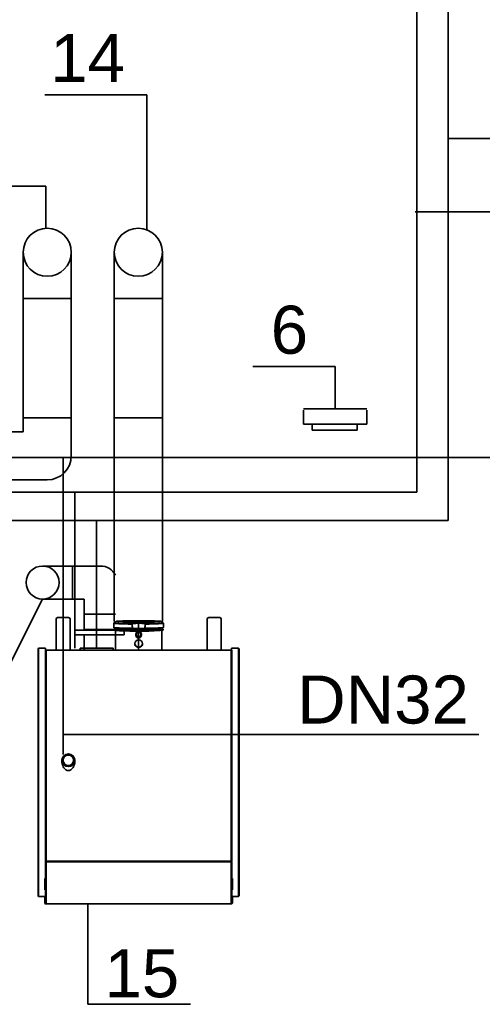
# Model space of a CAD drawing. Header units: millimetres. Extents: x 0 to 40783, y -13117 to 35556.
# Tile 90 of 98: x 36370 to 36524, y 15028 to 15356. Entities that reach past the tile are written whole.
import ezdxf

# ---------------------------------------------------------------- set-up
doc = ezdxf.new("R2010")
doc.units = ezdxf.units.MM
doc.linetypes.add('MITTE', pattern=[50.8, 31.75, -6.35, 6.35, -6.35])
for name, color, linetype, lineweight in [('IS_CO powrót', 5, 'Continuous', 35), ('IS_CO zasilanie', 1, 'Continuous', 35), ('IS_gaz', 40, 'Continuous', 35), ('IS_kotłownia', 7, 'Continuous', 35)]:
    doc.layers.add(name, color=color, linetype=linetype, lineweight=lineweight)
doc.layers.add('IS_komin', color=7, linetype='Continuous', lineweight=35, true_color=0x000000)
doc.styles.get("Standard").update_dxf_attribs({"font": 'Arial.ttf'})

msp = doc.modelspace()

# ---------------------------------------------------------------- linework, layer by layer
at = {"lineweight": 35}
for p, q in [((36381.96, 15156.23), (36381.96, 15145.93)), ((36386.14, 15156.73), (36382.46, 15156.73)), ((36386.64, 15156.23), (36386.64, 15145.93)), ((36386.64, 15156.23), (36386.64, 15145.93)), ((36401.2, 15154.86), (36401.2, 15153.48)), ((36401.2, 15154.86), (36401.2, 15153.48)), ((36401.99, 15155.46), (36401.24, 15154.94)), ((36401.99, 15155.46), (36401.24, 15154.94)), ((36416.93, 15155.46), (36417.67, 15154.94)), ((36417.71, 15154.86), (36417.71, 15153.48)), ((36432.27, 15156.23), (36432.27, 15145.93)), ((36436.46, 15156.73), (36432.77, 15156.73)), ((36436.96, 15156.23), (36436.96, 15145.93)), ((36401.34, 15152.61), (36401.33, 15152.86)), ((36401.34, 15152.61), (36401.33, 15152.86)), ((36401.74, 15153.32), (36401.74, 15152.96)), ((36401.74, 15153.32), (36401.74, 15152.96)), ((36401.74, 15152.96), (36401.74, 15152.89)), ((36401.74, 15152.96), (36401.74, 15152.89)), ((36401.74, 15152.53), (36401.74, 15145.93)), ((36401.74, 15152.52), (36401.74, 15145.93)), ((36402.34, 15152.47), (36402.02, 15152.5)), ((36407.73, 15153.13), (36411.18, 15153.13)), ((36410.73, 15152.58), (36408.18, 15152.58)), ((36408.25, 15152.33), (36410.66, 15152.33)), ((36408.55, 15151.24), (36408.55, 15150.87)), ((36410.36, 15151.24), (36410.36, 15150.87)), ((36417.17, 15153.32), (36417.17, 15152.96)), ((36417.17, 15152.96), (36417.17, 15152.89)), ((36417.18, 15152.53), (36417.17, 15145.93)), ((36417.58, 15152.61), (36417.58, 15152.86)), ((36408.2, 15148.18), (36408.2, 15148.14)), ((36410.71, 15148.18), (36410.71, 15148.14)), ((36375.96, 15146.38), (36376.16, 15146.58)), ((36375.96, 15146.38), (36375.96, 15064.09)), ((36376.16, 15063.89), (36376.16, 15146.58)), ((36378.46, 15146.58), (36376.16, 15146.58)), ((36378.46, 15146.58), (36378.46, 15145.93)), ((36378.66, 15145.93), (36378.46, 15145.93)), ((36378.46, 15145.93), (36378.46, 15075.66)), ((36440.26, 15145.93), (36378.66, 15145.93)), ((36378.66, 15075.66), (36378.66, 15145.93)), ((36389.96, 15145.93), (36389.96, 15146.58)), ((36389.96, 15146.58), (36400.96, 15146.58)), ((36400.96, 15145.93), (36400.96, 15146.58)), ((36440.46, 15145.93), (36440.26, 15145.93)), ((36440.26, 15145.93), (36440.26, 15075.66)), ((36440.4, 15146.58), (36442.7, 15146.58)), ((36440.4, 15146.58), (36440.4, 15145.93)), ((36440.46, 15075.66), (36440.46, 15145.93)), ((36442.7, 15063.89), (36442.7, 15146.58)), ((36442.9, 15146.38), (36442.7, 15146.58)), ((36442.9, 15146.38), (36442.9, 15064.09)), ((36383.94, 15109.23), (36383.94, 15108.61)), ((36388.18, 15108.61), (36388.18, 15109.23)), ((36378.46, 15075.66), (36378.66, 15075.66)), ((36378.46, 15075.66), (36378.46, 15075.46)), ((36378.56, 15075.56), (36378.46, 15075.46)), ((36378.46, 15075.46), (36378.46, 15061.63)), ((36378.56, 15075.56), (36378.66, 15075.66)), ((36378.66, 15075.46), (36378.56, 15075.56)), ((36440.26, 15075.66), (36378.66, 15075.66)), ((36378.66, 15075.46), (36440.26, 15075.46)), ((36378.66, 15061.43), (36378.66, 15075.46)), ((36440.26, 15075.66), (36440.36, 15075.56)), ((36440.26, 15075.66), (36440.46, 15075.66)), ((36440.36, 15075.56), (36440.26, 15075.46)), ((36440.26, 15075.46), (36440.26, 15061.43)), ((36440.46, 15075.46), (36440.36, 15075.56)), ((36440.4, 15075.66), (36440.4, 15075.52)), ((36440.46, 15061.63), (36440.46, 15075.46)), ((36378.26, 15066.07), (36378.26, 15069.82)), ((36378.46, 15069.82), (36378.26, 15069.82)), ((36440.46, 15069.82), (36440.65, 15069.82)), ((36440.65, 15066.07), (36440.65, 15069.82)), ((36378.46, 15066.07), (36378.26, 15066.07)), ((36440.46, 15066.07), (36440.65, 15066.07)), ((36376.16, 15063.89), (36375.96, 15064.09)), ((36376.16, 15063.89), (36378.46, 15063.89)), ((36378.46, 15063.83), (36378.23, 15063.83)), ((36378.23, 15063.83), (36378.23, 15061.63)), ((36442.7, 15063.89), (36440.46, 15063.89)), ((36440.69, 15063.83), (36440.46, 15063.83)), ((36440.69, 15061.63), (36440.69, 15063.83)), ((36442.7, 15063.89), (36442.9, 15064.09)), ((36378.28, 15061.58), (36378.23, 15061.63)), ((36378.51, 15061.58), (36378.28, 15061.58)), ((36378.28, 15061.58), (36378.43, 15061.43)), ((36378.43, 15061.43), (36378.66, 15061.43)), ((36378.46, 15061.63), (36378.66, 15061.43)), ((36440.26, 15061.43), (36378.66, 15061.43)), ((36400.73, 15061.43), (36400.73, 15061.38)), ((36402.1, 15061.38), (36400.73, 15061.38)), ((36402.1, 15061.43), (36402.1, 15061.38)), ((36402.87, 15061.38), (36402.1, 15061.38)), ((36402.87, 15061.43), (36402.87, 15061.38)), ((36403.15, 15061.38), (36402.87, 15061.38)), ((36403.15, 15061.43), (36403.15, 15061.38)), ((36403.29, 15061.38), (36403.15, 15061.38)), ((36403.29, 15061.43), (36403.29, 15061.38)), ((36403.29, 15061.38), (36403.77, 15061.38)), ((36403.77, 15061.43), (36403.77, 15061.38)), ((36404.41, 15061.38), (36403.77, 15061.38)), ((36404.41, 15061.43), (36404.41, 15061.38)), ((36404.81, 15061.38), (36404.41, 15061.38)), ((36404.81, 15061.43), (36404.81, 15061.38)), ((36405.14, 15061.38), (36404.81, 15061.38)), ((36405.14, 15061.43), (36405.14, 15061.38)), ((36405.26, 15061.38), (36405.14, 15061.38)), ((36405.26, 15061.43), (36405.26, 15061.38)), ((36405.89, 15061.38), (36405.26, 15061.38)), ((36405.89, 15061.43), (36405.89, 15061.38)), ((36405.91, 15061.38), (36405.89, 15061.38)), ((36405.91, 15061.43), (36405.91, 15061.38)), ((36405.91, 15061.38), (36406.38, 15061.38)), ((36406.38, 15061.43), (36406.38, 15061.38)), ((36406.65, 15061.38), (36406.38, 15061.38)), ((36406.65, 15061.43), (36406.65, 15061.38)), ((36407.39, 15061.38), (36406.65, 15061.38)), ((36407.39, 15061.43), (36407.39, 15061.38)), ((36408.01, 15061.38), (36407.39, 15061.38)), ((36408.01, 15061.43), (36408.01, 15061.38)), ((36408.65, 15061.38), (36408.01, 15061.38)), ((36408.65, 15061.43), (36408.65, 15061.38)), ((36408.65, 15061.38), (36409.12, 15061.38)), ((36409.12, 15061.43), (36409.12, 15061.38)), ((36409.42, 15061.38), (36409.12, 15061.38)), ((36409.42, 15061.43), (36409.42, 15061.38)), ((36410.26, 15061.38), (36409.42, 15061.38)), ((36410.26, 15061.43), (36410.26, 15061.38)), ((36411.36, 15061.38), (36410.26, 15061.38)), ((36411.36, 15061.43), (36411.36, 15061.38)), ((36411.36, 15061.38), (36411.82, 15061.38)), ((36411.82, 15061.43), (36411.82, 15061.38)), ((36412.43, 15061.38), (36411.82, 15061.38)), ((36412.43, 15061.43), (36412.43, 15061.38)), ((36412.47, 15061.38), (36412.43, 15061.38)), ((36412.47, 15061.43), (36412.47, 15061.38)), ((36412.73, 15061.38), (36412.47, 15061.38)), ((36412.73, 15061.43), (36412.73, 15061.38)), ((36413.08, 15061.38), (36412.73, 15061.38)), ((36413.08, 15061.43), (36413.08, 15061.38)), ((36413.32, 15061.38), (36413.08, 15061.38)), ((36413.32, 15061.43), (36413.32, 15061.38)), ((36413.32, 15061.38), (36413.64, 15061.38)), ((36413.64, 15061.43), (36413.64, 15061.38)), ((36414.27, 15061.38), (36413.64, 15061.38)), ((36414.27, 15061.43), (36414.27, 15061.38)), ((36414.67, 15061.38), (36414.27, 15061.38)), ((36414.67, 15061.43), (36414.67, 15061.38)), ((36415, 15061.38), (36414.67, 15061.38)), ((36415, 15061.43), (36415, 15061.38)), ((36415.12, 15061.38), (36415, 15061.38)), ((36415.12, 15061.43), (36415.12, 15061.38)), ((36415.75, 15061.38), (36415.12, 15061.38)), ((36415.75, 15061.43), (36415.75, 15061.38)), ((36415.77, 15061.38), (36415.75, 15061.38)), ((36415.77, 15061.43), (36415.77, 15061.38)), ((36415.77, 15061.38), (36416.23, 15061.38)), ((36416.23, 15061.43), (36416.23, 15061.38)), ((36416.26, 15061.38), (36416.23, 15061.38)), ((36416.26, 15061.43), (36416.26, 15061.38)), ((36416.53, 15061.38), (36416.26, 15061.38)), ((36416.53, 15061.43), (36416.53, 15061.38)), ((36417.31, 15061.38), (36416.53, 15061.38)), ((36417.31, 15061.43), (36417.31, 15061.38)), ((36417.71, 15061.38), (36417.31, 15061.38)), ((36417.71, 15061.43), (36417.71, 15061.38)), ((36417.98, 15061.38), (36417.71, 15061.38)), ((36417.98, 15061.43), (36417.98, 15061.38)), ((36418.11, 15061.38), (36417.98, 15061.38)), ((36418.11, 15061.43), (36418.11, 15061.38)), ((36418.15, 15061.38), (36418.11, 15061.38)), ((36418.15, 15061.43), (36418.15, 15061.38)), ((36418.16, 15061.38), (36418.15, 15061.38)), ((36418.16, 15061.43), (36418.16, 15061.38)), ((36418.24, 15061.38), (36418.16, 15061.38)), ((36418.24, 15061.43), (36418.24, 15061.38)), ((36440.26, 15061.43), (36440.46, 15061.63)), ((36440.26, 15061.43), (36440.49, 15061.43)), ((36440.63, 15061.58), (36440.4, 15061.58)), ((36440.63, 15061.58), (36440.49, 15061.43)), ((36440.69, 15061.63), (36440.63, 15061.58))]:
    msp.add_line(p, q, dxfattribs=at)
at = {"color": 1, "linetype": 'MITTE', "lineweight": 35}
msp.add_line((36409.46, 15155.45), (36409.46, 15145.93), dxfattribs=at)
at = {"color": 0, "lineweight": 35}
for p, q in [((36388.16, 15151.03), (36388.16, 15152.53)), ((36404.66, 15152.53), (36388.16, 15152.53)), ((36388.16, 15151.03), (36392.71, 15151.03)), ((36391.29, 15145.93), (36391.29, 15151.03)), ((36391.31, 15152.53), (36391.31, 15152.83)), ((36401.51, 15152.83), (36391.31, 15152.83)), ((36392.71, 15151.03), (36404.66, 15151.03)), ((36402.29, 15152.53), (36402.29, 15152.83)), ((36404.66, 15151.03), (36404.66, 15152.53))]:
    msp.add_line(p, q, dxfattribs=at)
at = {"lineweight": 35}
for radius in [2.12, 1.75]:
    msp.add_circle((36386.06, 15109.23), radius, dxfattribs=at)
for centre, radius, start, end in [((36382.46, 15156.23), 0.5, 90, 180), ((36386.14, 15156.23), 0.5, 0, 90), ((36401.28, 15154.87), 0.0833, 136.875, 166.85), ((36401.28, 15154.87), 0.0801, 145.06, 182.5882), ((36401.28, 15154.87), 0.0797, 167.2674, 182.6648), ((36401.3, 15154.85), 0.105, 124.7246, 137.0578), ((36401.29, 15154.86), 0.0937, 129.5441, 145.1579), ((36401.3, 15154.85), 0.11, 124.849, 129.8479), ((36407.28, 15154.58), 0.0466, 129.5474, 139.3756), ((36407.26, 15154.59), 0.0286, 139.024, 159.3471), ((36407.27, 15154.59), 0.0293, 139.1421, 154.9673), ((36407.28, 15154.58), 0.0466, 129.5474, 139.3756), ((36407.26, 15154.59), 0.0193, 160.6783, 196.9619), ((36407.26, 15154.59), 0.0192, 154.5255, 196.9934), ((36407.3, 15154.56), 0.0727, 121.2929, 129.4477), ((36407.29, 15154.56), 0.0705, 121.1646, 129.5759), ((36407.32, 15154.51), 0.122, 113.5652, 121.1754), ((36407.34, 15154.48), 0.158, 112.6702, 116.9536), ((36407.31, 15154.53), 0.107, 116.9607, 121.3964), ((36407.35, 15154.44), 0.204, 108.4499, 113.8952), ((36407.36, 15154.43), 0.213, 107.4797, 112.7266), ((36407.38, 15154.36), 0.288, 104.4652, 108.4015), ((36407.39, 15154.34), 0.304, 103.792, 107.5381), ((36407.42, 15154.19), 0.461, 100.384, 104.4088), ((36407.42, 15154.19), 0.466, 100.3871, 103.8834), ((36409.65, 15142.15), 12.7, 99.8416, 100.4675), ((36409.46, 15143.51), 11.34, 79.2535, 100.0617), ((36411.49, 15154.19), 0.466, 76.1166, 79.6129), ((36411.53, 15154.34), 0.304, 72.4619, 76.208), ((36411.55, 15154.43), 0.213, 67.2734, 72.5203), ((36411.58, 15154.48), 0.158, 63.0464, 67.3298), ((36411.62, 15154.56), 0.0705, 50.4241, 58.8354), ((36411.6, 15154.53), 0.107, 58.6036, 63.0393), ((36411.63, 15154.58), 0.0466, 40.6244, 50.4526), ((36411.65, 15154.59), 0.0293, 25.0327, 40.8579), ((36411.66, 15154.59), 0.0192, 343.0066, 25.4745), ((36417.61, 15154.85), 0.105, 42.9422, 55.2754), ((36417.63, 15154.87), 0.0833, 13.15, 43.125), ((36417.63, 15154.87), 0.0797, 357.3352, 12.7326), ((36432.77, 15156.23), 0.5, 90, 180), ((36436.46, 15156.23), 0.5, 0, 90), ((36401.45, 15153.48), 0.248, 178.6718, 193.131), ((36401.29, 15153.49), 0.088, 181.2935, 231.4954), ((36401.3, 15153.44), 0.0961, 190.1432, 265.4767), ((36401.34, 15153.54), 0.163, 229.7402, 254.7426), ((36401.35, 15153.71), 0.375, 261.7035, 271.7303), ((36401.59, 15154.46), 1.11, 254.9736, 259.1314), ((36401.49, 15150.11), 3.23, 90.1779, 92.3204), ((36401.82, 15155.63), 2.31, 258.8182, 262.6369), ((36401.44, 15151.58), 1.76, 80.4534, 88.69), ((36402.3, 15159.18), 5.89, 262.4896, 264.5014), ((36403.28, 15169.61), 16.37, 264.565, 266.5801), ((36403.31, 15169.95), 16.71, 264.5964, 266.5694), ((36404.82, 15194.25), 41.05, 266.4924, 267.5802), ((36404.82, 15194.3), 41.1, 266.4923, 267.5786), ((36406.88, 15244.11), 90.95, 267.6055, 268.5519), ((36406.65, 15237.16), 84.01, 267.5663, 268.591), ((36408.98, 15331.18), 178.06, 268.5875, 269.5988), ((36408.77, 15318.39), 165.27, 268.5484, 269.638), ((36407.44, 15153.21), 0.018, 188.1423, 196.2199), ((36407.44, 15153.21), 0.0231, 196.008, 215.1423), ((36407.44, 15153.21), 0.0229, 189.4386, 215.0674), ((36407.46, 15153.22), 0.0433, 215.2328, 232.0559), ((36407.46, 15153.22), 0.0402, 214.9658, 226.0482), ((36407.48, 15153.24), 0.0726, 226.8272, 240.8812), ((36407.48, 15153.24), 0.0731, 231.0854, 237.0782), ((36407.5, 15153.27), 0.105, 237.0732, 242.7723), ((36407.51, 15153.3), 0.143, 240.4157, 246.731), ((36407.52, 15153.32), 0.161, 242.7766, 248.3255), ((36407.56, 15153.43), 0.276, 248.1496, 253.2326), ((36407.56, 15153.42), 0.267, 246.9301, 253.2856), ((36407.6, 15153.54), 0.392, 253.1944, 257.5843), ((36407.6, 15153.55), 0.412, 253.301, 257.4777), ((36407.66, 15153.81), 0.675, 257.5199, 261.8962), ((36407.65, 15153.79), 0.649, 257.4847, 260.2002), ((36407.69, 15154.01), 0.876, 260.3407, 264.4587), ((36407.71, 15154.21), 1.08, 261.9787, 267.0198), ((36407.73, 15154.47), 1.34, 264.4896, 269.8091), ((36407.74, 15154.54), 1.41, 266.8273, 269.7299), ((36409.45, 15150.85), 0.901, 178.7929, 351.4184), ((36409.4, 15150.87), 0.957, 350.7842, 0.0041), ((36410.14, 15318.39), 165.27, 270.362, 271.4516), ((36411.18, 15154.47), 1.34, 270.1909, 275.5104), ((36411.22, 15154.01), 0.876, 275.5413, 279.6593), ((36411.26, 15153.79), 0.649, 279.7998, 282.5153), ((36411.31, 15153.55), 0.412, 282.5223, 286.699), ((36411.35, 15153.42), 0.267, 286.7144, 293.0699), ((36411.4, 15153.3), 0.143, 293.269, 299.5843), ((36411.43, 15153.24), 0.0726, 299.1188, 313.1728), ((36411.46, 15153.22), 0.0402, 313.9518, 325.0342), ((36411.47, 15153.21), 0.0229, 324.9326, 350.5614), ((36412.26, 15237.16), 84.01, 271.409, 272.4337), ((36414.09, 15194.3), 41.1, 272.4214, 273.5077), ((36415.61, 15169.95), 16.71, 273.4306, 275.4036), ((36416.61, 15159.18), 5.89, 275.4986, 277.5104), ((36417.09, 15155.63), 2.31, 277.3631, 281.1818), ((36417.33, 15154.46), 1.11, 280.8686, 285.0264), ((36417.57, 15153.54), 0.163, 285.2574, 310.2598), ((36417.62, 15153.49), 0.088, 308.5046, 358.7065), ((36386.91, 15108.62), 2.97, 180.2242, 194.1637), ((36385.17, 15108.62), 3.01, 339.262, 359.7349), ((36387.26, 15108.72), 3.34, 194.3711, 225.0386), ((36386.69, 15108.16), 2.54, 225.211, 234.8303), ((36386.22, 15107.46), 1.7, 234.2876, 252.3267), ((36386.06, 15106.97), 1.18, 252.5753, 278.8227), ((36386.01, 15107.18), 1.39, 279.3969, 296.6919), ((36385.67, 15107.85), 2.14, 296.8799, 311.1623), ((36384.89, 15108.7), 3.3, 311.5366, 339.668)]:
    msp.add_arc(centre, radius, start, end, dxfattribs=at)
for centre, major_axis, ratio, start_param, end_param in [((36409.46, 15154.92), (-8.23, 0), 0.034985, 6.233206, 7.5939), ((36409.46, 15154.86), (-8.26, 0), 0.034985, 0.001715, 1.298763), ((36409.46, 15381.87), (0, -235.96), 0.034985, 6.011152, 6.033883), ((36409.46, 15381.87), (0, -235.96), 0.034985, 0.249303, 0.272033), ((36409.46, 15154.92), (-8.23, 0), 0.034985, 1.830877, 3.191572), ((36409.46, 15154.86), (-8.26, 0), 0.034985, 1.84283, 3.139878), ((36409.46, 15152.86), (-8.12, 0), 0.034985, 5.96553, 7.696824), ((36409.46, 15153.48), (-8.26, 0), 0.034985, 0, 1.321494), ((36409.46, 15152.61), (-8.12, 0), 0.034985, 0.000206, 1.421728), ((36409.46, 15152.96), (-7.72, 0), 0.034985, 6.283021, 7.853982), ((36409.46, 15152.89), (-7.72, 0), 0.034985, 0, 1.570796), ((36409.46, 15152.52), (-7.71, 0), 0.034985, 0.005727, 1.570796), ((36409.46, 15153.35), (-7.71, 0), 0.034985, 0.138558, 1.570796), ((36409.46, 15152.58), (-7.77, 0), 0.034985, 0.412513, 1.570796), ((36409.46, 15428.63), (0, 278.5), 0.034489, 3.008859, 3.015698), ((36409.46, 15151.04), (-0.836, 0), 0.975456, 3.264748, 6.16003), ((36409.46, 15153.35), (-7.71, 0), 0.034985, 1.570796, 3.003035), ((36409.46, 15152.96), (-7.72, 0), 0.034985, 1.570796, 3.141757), ((36409.46, 15152.89), (-7.72, 0), 0.034985, 1.570796, 3.141593), ((36409.46, 15152.58), (-7.77, 0), 0.034985, 1.570796, 2.303407), ((36409.46, 15152.52), (-7.71, 0), 0.034985, 1.570796, 2.310058), ((36409.46, 15428.63), (0, 278.5), 0.034489, 3.267487, 3.274327), ((36409.46, 15152.61), (-8.12, 0), 0.034985, 1.719864, 2.265399), ((36409.46, 15152.86), (-8.12, 0), 0.034985, 1.727954, 3.459248), ((36409.46, 15153.48), (-8.26, 0), 0.034985, 1.820099, 3.141593), ((36409.46, 15152.61), (-8.12, 0), 0.034985, 2.868847, 3.141387), ((36409.46, 15148.06), (-1.26, 0), 0.975456, 6.216505, 9.491459)]:
    msp.add_ellipse(centre, major_axis=major_axis, ratio=ratio, start_param=start_param, end_param=end_param, dxfattribs=at)
at = {"lineweight": 35, "extrusion": (0, 0, -1)}
for centre, major_axis, start_param, end_param in [((36409.46, 15154.92), (8.23, 0), 1.830877, 3.191572), ((36409.46, 15154.86), (8.26, 0), 1.84283, 3.139878), ((36409.46, 15381.87), (0, -235.96), 0.249303, 0.272033), ((36409.46, 15153.48), (8.26, 0), 1.820099, 3.141593), ((36409.46, 15152.61), (8.12, 0), 2.868847, 3.141387), ((36409.46, 15152.58), (7.77, 0), 0.412513, 1.570796), ((36409.46, 15152.61), (8.12, 0), 0.000206, 1.421728)]:
    msp.add_ellipse(centre, major_axis=major_axis, ratio=0.034985, start_param=start_param, end_param=end_param, dxfattribs=at)
at = {"lineweight": 35}
for centre, major_axis, ratio in [((36409.46, 15155.45), (-7.48, 0), 0.034985), ((36409.46, 15155.45), (-7.24, 0), 0.034985), ((36409.46, 15151.24), (0.902, 0), 0.975456), ((36409.46, 15151.24), (0.836, 0), 0.975456), ((36409.46, 15148.1), (-1.25, 0), 0.975456)]:
    msp.add_ellipse(centre, major_axis=major_axis, ratio=ratio, dxfattribs=at)
at = {"layer": 'IS_CO powrót'}
for p, q in [((36502.08, 15524.89, -23.76), (36502.08, 15198.52, -23.76)), ((36423, 15198.52, -23.76), (36271.31, 15198.52, -23.76)), ((36388.26, 15198.52, -23.76), (36388.26, 15146.58)), ((36502.08, 15198.52, -23.76), (36423, 15198.52, -23.76))]:
    msp.add_line(p, q, dxfattribs=at)
at = {"layer": 'IS_CO zasilanie'}
for p, q in [((36512.44, 15189.1), (36512.44, 15525.39)), ((36291.81, 15189.1), (36512.44, 15189.1)), ((36395.46, 15146.58), (36395.46, 15189.1))]:
    msp.add_line(p, q, dxfattribs=at)
at = {"layer": 'IS_gaz', "color": 0}
for p, q in [((36378.25, 15330.78, -0.84), (36412.14, 15330.78, -0.84)), ((36412.14, 15285.99, -0.84), (36412.14, 15330.78, -0.84)), ((36512.44, 15316.32, 22.92), (36581.45, 15316.32, 22.92)), ((36344.66, 15300.37, -0.84), (36378.55, 15300.37, -0.84)), ((36378.55, 15286.3, -0.84), (36378.55, 15300.37, -0.84)), ((36501.46, 15291.91, -23.76), (36581.45, 15291.91, 22.92)), ((36447.41, 15240.3, 22.92), (36474.86, 15240.3, 22.92)), ((36474.86, 15226.23, 22.92), (36474.86, 15240.3, 22.92)), ((36365.4, 15138.84, -0.84), (36377.49, 15162.92)), ((36384.28, 15117.85), (36522.65, 15117.85, -23.76)), ((36392.58, 15027.97, -23.76), (36426.68, 15027.97, -23.76))]:
    msp.add_line(p, q, dxfattribs=at)
at = {"layer": 'IS_gaz', "color": 34}
for p, q in [((36485.39, 15226.23), (36464.34, 15226.23)), ((36464.34, 15221.12), (36464.34, 15225.86)), ((36485.39, 15225.86), (36485.39, 15221.12)), ((36485.39, 15221.12), (36464.34, 15221.12)), ((36467.19, 15221.12), (36467.19, 15219.17)), ((36482.2, 15219.17), (36482.2, 15221.12)), ((36467.19, 15219.17), (36482.2, 15219.17))]:
    msp.add_line(p, q, dxfattribs=at)
at = {"layer": 'IS_gaz'}
msp.add_line((36297.56, 15210.01), (36732.39, 15210.01), dxfattribs=at)
at = {"layer": 'IS_gaz', "color": 2}
msp.add_line((36384.28, 15111.18), (36384.28, 15210.01), dxfattribs=at)
at = {"layer": 'IS_komin'}
for p, q in [((36371.03, 15278.39), (36371.03, 15223.24)), ((36387.03, 15278.39), (36387.03, 15223.24)), ((36401.34, 15278.39), (36401.34, 15223.24)), ((36417.34, 15278.39), (36417.34, 15223.24)), ((36371.03, 15262.98), (36387.03, 15262.98)), ((36401.34, 15262.98), (36417.34, 15262.98)), ((36371.03, 15223.24), (36387.03, 15223.24)), ((36371.03, 15223.24), (36371.03, 15218.62)), ((36387.03, 15223.24), (36387.03, 15210.62)), ((36401.34, 15223.24), (36417.34, 15223.24)), ((36401.34, 15223.24), (36401.34, 15155.45)), ((36417.34, 15223.24), (36417.34, 15155.45)), ((36272.27, 15218.62), (36371.03, 15218.62)), ((36379.03, 15202.62), (36280.29, 15202.62))]:
    msp.add_line(p, q, dxfattribs=at)
for centre in [(36379.03, 15278.39), (36409.34, 15278.39)]:
    msp.add_circle(centre, 8, dxfattribs=at)
msp.add_arc((36379.03, 15210.62), 8, 270, 0, dxfattribs=at)
at = {"layer": 'IS_kotłownia'}
for p, q in [((36396.81, 15173.92), (36377.49, 15173.92)), ((36387.44, 15173.92), (36387.44, 15162.92)), ((36377.49, 15162.92), (36391.31, 15162.92)), ((36391.31, 15162.92), (36391.31, 15152.83)), ((36391.31, 15157.88), (36401.74, 15157.88)), ((36401.57, 15157.88), (36391.88, 15157.88))]:
    msp.add_line(p, q, dxfattribs=at)
at = {"layer": 'IS_kotłownia', "color": 0}
msp.add_line((36392.58, 15027.97, -23.76), (36392.58, 15061.38), dxfattribs=at)
at = {"layer": 'IS_kotłownia'}
msp.add_circle((36377.49, 15168.42), 5.5, dxfattribs=at)
for centre, start, end in [((36377.49, 15168.42), 90, 270), ((36396.81, 15168.42), 26.3307, 90)]:
    msp.add_arc(centre, 5.5, start, end, dxfattribs=at)

# ---------------------------------------------------------------- texts
at = {"lineweight": 35}
msp.add_attdef('REG', (36409.46, 15061.43), '', height=1e-20, dxfattribs=at)
at = {"layer": 'IS_gaz', "color": 0, "char_height": 16, "width": 79.3856, "attachment_point": 1}
for s, insert in [(' 14', (36373.83, 15351.08, -23.76)), (' 6', (36447.21, 15260.6)), ('DN32', (36462.23, 15137.46, -46.68)), ('15', (36398.08, 15046.31, -46.68))]:
    msp.add_mtext(s, dxfattribs=dict(at, insert=insert))

doc.saveas('drawing.dxf')
